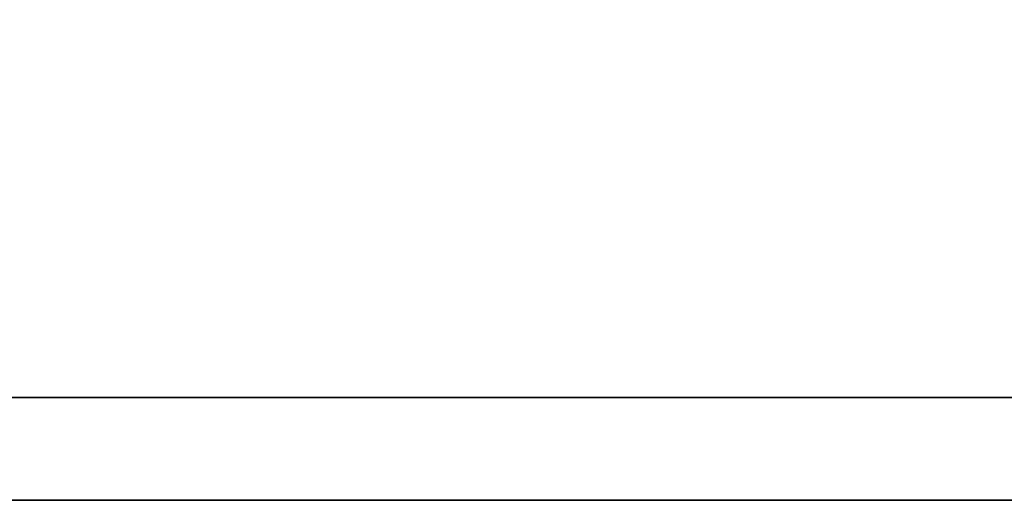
# Model space of a CAD drawing. Header units: inches. Extents: x 36 to 516, y 68 to 1649.
# Tile 33 of 50: x 181.698 to 182.397, y 116.979 to 117.321. Entities that reach past the tile are written whole.
import ezdxf

# ---------------------------------------------------------------- set-up
doc = ezdxf.new("R2010")
doc.units = ezdxf.units.IN
doc.header["$LTSCALE"] = 2
doc.header["$MEASUREMENT"] = 0
doc.layers.add('DIM', color=4, linetype='Continuous')
doc.layers.add('layer 1', color=7, linetype='Continuous')

# ---------------------------------------------------------------- blocks, each defined once
blk = doc.blocks.new('TBI MOTION logo(完整正式版)')
at = {"layer": 'layer 1', "color": 22, "lineweight": 35}
blk.add_open_spline([(75.90875, -9.47875), (75.90875, -9.47875), (75.90875, -12.28625), (75.90875, -12.28625), (75.90875, -12.28625), (75.90875, -12.28625), (75.90875, -12.47875), (75.90875, -12.47875), (75.90875, -12.47875), (75.90875, -12.47875), (75.71625, -12.47875), (75.71625, -12.47875), (75.71625, -12.47875), (75.71625, -12.47875), (-88.32875, -12.47875), (-88.32875, -12.47875), (-88.32875, -12.47875), (-88.32875, -12.47875), (-88.32875, -13.29375), (-88.32875, -13.29375), (-88.32875, -13.29375), (-88.32875, -13.29375), (82.89125, -13.29375), (82.89125, -13.29375), (82.89125, -13.29375), (82.89125, -13.29375), (75.90875, -9.47875), (75.90875, -9.47875)], degree=3, knots=[0, 0, 0, 0, 0.1428571, 0.1428571, 0.1428571, 0.1428571, 0.2857143, 0.2857143, 0.2857143, 0.2857143, 0.4285714, 0.4285714, 0.4285714, 0.4285714, 0.5714286, 0.5714286, 0.5714286, 0.5714286, 0.7142857, 0.7142857, 0.7142857, 0.7142857, 0.8571429, 0.8571429, 0.8571429, 0.8571429, 1, 1, 1, 1], dxfattribs=at)

msp = doc.modelspace()

# ---------------------------------------------------------------- block references
at = {"layer": 'DIM', "color": 7, "xscale": 0.0895795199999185, "yscale": 0.0895795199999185, "zscale": 0.0895795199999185}
msp.add_blockref('TBI MOTION logo(完整正式版)', (179.74802, 118.17012), dxfattribs=at)

doc.saveas('drawing.dxf')
